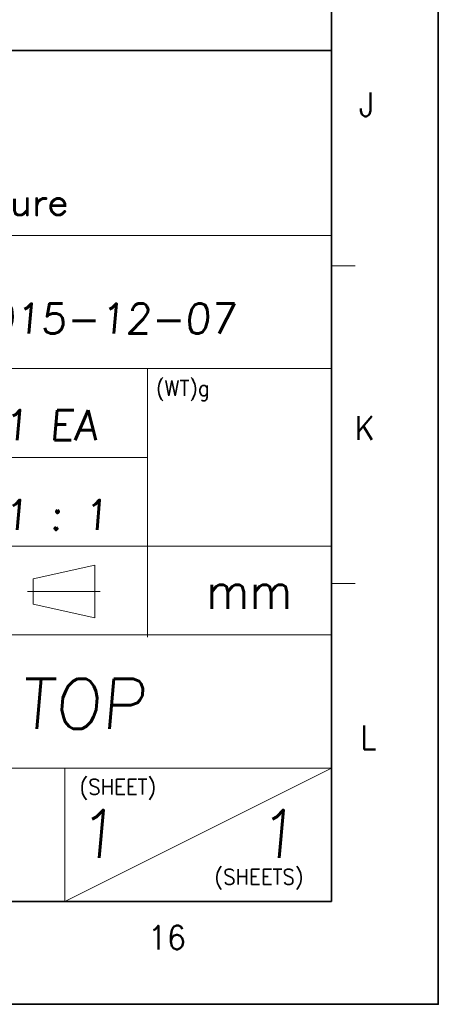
# Model space of a CAD drawing. Header units: millimetres. Extents: x 4497 to 11741, y 5958 to 12619.
# Tile 98 of 256: x 6649 to 6680, y 6459 to 6531. Entities that reach past the tile are written whole.
import ezdxf
from ezdxf.enums import TextEntityAlignment as Align

# ---------------------------------------------------------------- set-up
doc = ezdxf.new("R2010")
doc.units = ezdxf.units.MM
doc.header["$LTSCALE"] = 0.8
doc.layers.get('0').update_dxf_attribs({"linetype": 'CONTINUOUS', "lineweight": 0})
doc.layers.add('2', color=3, linetype='CONTINUOUS', lineweight=0)
doc.styles.get("Standard").update_dxf_attribs({"font": 'romans.shx', "width": 0.8, "oblique": 5, "bigfont": 'whgtxt.shx'})

# ---------------------------------------------------------------- blocks, each defined once
blk = doc.blocks.new('SMOOTH_0$064516')
at = {"const_width": 0.0323}
blk.add_lwpolyline([(-0.016, 0, 1), (0.016, 0, 1)], format="xyb", close=True, dxfattribs=at)
blk = doc.blocks.new('logo')
at = {"color": 7, "const_width": 0.859}
for points in [[(-3386.01, 5309.53), (-3386.01, 5306.03), (-3385.67, 5304.99), (-3384.96, 5304.64), (-3383.92, 5304.64), (-3383.22, 5304.99), (-3382.17, 5306.03)], [(-3382.17, 5309.53), (-3382.17, 5304.64)], [(-3379.38, 5307.43), (-3379.04, 5308.48), (-3378.34, 5309.17), (-3377.64, 5309.53), (-3376.59, 5309.53)], [(-3379.38, 5309.53), (-3379.38, 5304.64)], [(-3375.2, 5307.43), (-3371.01, 5307.43), (-3371.01, 5308.13), (-3371.36, 5308.82), (-3371.71, 5309.17), (-3372.41, 5309.53), (-3373.46, 5309.53), (-3374.15, 5309.17), (-3374.85, 5308.48), (-3375.2, 5307.43), (-3375.2, 5306.74), (-3374.85, 5305.69), (-3374.15, 5304.99), (-3373.46, 5304.64), (-3372.41, 5304.64), (-3371.71, 5304.99), (-3371.01, 5305.69)]]:
    blk.add_lwpolyline(points, dxfattribs=at)
at = {"color": 7, "xscale": 13.31, "yscale": 13.31, "zscale": 13.31}
for p in [(-3382.17, 5309.53), (-3379.38, 5309.53), (-3379.38, 5307.43), (-3379.04, 5308.48), (-3378.34, 5309.17), (-3377.64, 5309.53), (-3376.59, 5309.53), (-3375.2, 5307.43), (-3375.2, 5307.43), (-3374.85, 5308.48), (-3374.15, 5309.17), (-3373.46, 5309.53), (-3372.41, 5309.53), (-3371.71, 5309.17), (-3371.36, 5308.82), (-3371.01, 5308.13), (-3371.01, 5307.43), (-3383.92, 5304.64), (-3383.22, 5304.99), (-3382.17, 5306.03), (-3382.17, 5304.64), (-3379.38, 5304.64), (-3375.2, 5306.74), (-3374.85, 5305.69), (-3374.15, 5304.99), (-3373.46, 5304.64), (-3372.41, 5304.64), (-3371.71, 5304.99), (-3371.01, 5305.69)]:
    blk.add_blockref('SMOOTH_0$064516', p, dxfattribs=at)

msp = doc.modelspace()

# ---------------------------------------------------------------- linework, layer by layer
at = {"color": 7, "linetype": 'Continuous', "lineweight": 35}
for p, q in [((6672.072, 6466.191), (6672.072, 6747.976)), ((6596.613, 6529.074), (6672.072, 6529.074)), ((6269.623, 6466.191), (6672.072, 6466.191))]:
    msp.add_line(p, q, dxfattribs=at)
at = {"color": 7, "linetype": 'Continuous'}
for p, q in [((6672.072, 6466.191), (6672.072, 6529.074)), ((6596.613, 6515.403), (6672.072, 6515.403)), ((6672.072, 6513.155), (6673.831, 6513.155)), ((6596.613, 6505.561), (6672.072, 6505.561)), ((6658.482, 6485.72), (6658.482, 6505.561)), ((6596.613, 6498.999), (6658.482, 6498.999)), ((6596.613, 6492.438), (6672.072, 6492.438)), ((6650.053, 6490.029), (6654.591, 6491.041)), ((6654.591, 6487.15), (6654.591, 6491.041)), ((6654.591, 6487.15), (6654.591, 6491.041)), ((6650.053, 6488.162), (6650.053, 6490.029)), ((6672.072, 6489.673), (6673.831, 6489.673)), ((6649.642, 6489.096), (6655.001, 6489.096)), ((6650.053, 6488.162), (6654.591, 6487.15)), ((6596.613, 6485.876), (6672.072, 6485.876)), ((6596.613, 6476.033), (6672.072, 6476.033)), ((6652.387, 6466.191), (6652.387, 6476.033)), ((6652.387, 6466.191), (6672.072, 6476.033)), ((6596.613, 6466.191), (6672.072, 6466.191)), ((6596.613, 6466.191), (6672.072, 6466.191)), ((6613.815, 6466.191), (6672.072, 6466.191))]:
    msp.add_line(p, q, dxfattribs=at)
at = {"color": 7, "linetype": 'Continuous', "lineweight": 35}
msp.add_lwpolyline([(6259.968, 6755.583), (6259.968, 6458.583), (6679.968, 6458.583), (6679.968, 6755.583)], close=True, dxfattribs=at)

# ---------------------------------------------------------------- block references
at = {"color": 3, "linetype": 'Continuous', "xscale": 0.2477402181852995, "yscale": 0.2477402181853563, "zscale": 0.2477402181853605}
msp.add_blockref('logo', (7487.517, 5202.743), dxfattribs=at)

# ---------------------------------------------------------------- texts
at = {"color": 7, "linetype": 'Continuous', "width": 0.933333}
for s, p in [('J', (6674.672, 6525.083)), ('K', (6674.543, 6501.177)), ('L', (6674.8, 6478.299)), ('16', (6659.931, 6463.518))]:
    msp.add_text(s, height=1.759, dxfattribs=at).set_placement(p, align=Align.MIDDLE_CENTER)
for s, height, p in [('(WT)g', 1.1408, (6659.114, 6504.694)), ('mm', 2.662, (6662.829, 6490.466)), ('(SHEET)', 1.1408, (6653.476, 6475.222)), ('(SHEETS)', 1.1408, (6663.442, 6468.579))]:
    msp.add_text(s, height=height, dxfattribs=at).set_placement(p, align=Align.TOP_LEFT)
at = {"linetype": 'Continuous', "oblique": 5}
for p in [(6653.255, 6469.404), (6666.554, 6469.404)]:
    msp.add_text('1', height=3.545, dxfattribs=at).set_placement(p)
at = {"layer": '2', "oblique": 5}
for s, height, p in [('2015-12-07', 2.2157, (6644.889, 6508.154)), ('1 EA', 2.2157, (6647.832, 6500.279)), ('1 : 1', 2.2157, (6647.832, 6493.638)), ('MOD CARRIER TOP', 3.6864, (6613.028, 6478.942))]:
    msp.add_text(s, height=height, dxfattribs=at).set_placement(p)

doc.saveas('drawing.dxf')
